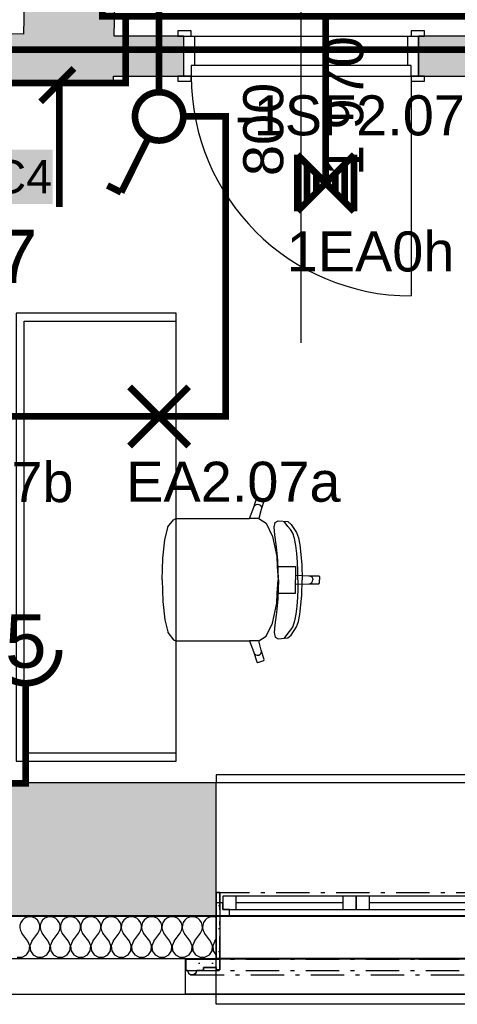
# Model space of a CAD drawing. Extents: x -12025 to 39812, y -30157 to 12.
# Tile 10 of 59: x 19102 to 20743, y -21329 to -17638. Entities that reach past the tile are written whole.
import ezdxf
from ezdxf.enums import TextEntityAlignment as Align

# ---------------------------------------------------------------- set-up
doc = ezdxf.new("R2010")
doc.units = 0
doc.header["$MEASUREMENT"] = 0
doc.linetypes.add('Čerchovaná M', pattern=[225, 125, -42.5, 15, -42.5])
doc.linetypes.add('Čerchovaná S', pattern=[175, 75, -42.5, 15, -42.5])
for name, color, linetype in [('0 (Pozadí)', 254, 'Continuous'), ('OÚ Dukovany nouzové osvětlení', 36, 'Continuous'), ('OÚ Dukovany půdorys kóty 2NP', 7, 'Continuous'), ('OÚ Dukovany půdorys podklad 2NP', 7, 'Continuous'), ('OÚ Dukovany světla', 132, 'Continuous'), ('OÚ Dukovany zásuvky', 92, 'Continuous'), ('Zakladni', 7, 'Continuous')]:
    doc.layers.add(name, color=color, linetype=linetype)
doc.styles.add('Arial', font='txt')
doc.styles.add('Arial_B', font='txt')

# ---------------------------------------------------------------- blocks, each defined once
blk = doc.blocks.new('Zásuvka (2)')
at = {"color": 0, "linetype": 'Continuous', "const_width": 25}
for points in [[(0, -125, -0.414214), (-125, 0)], [(125, 0, -0.414214), (0, -125)]]:
    blk.add_lwpolyline(points, format="xyb", dxfattribs=at)
blk.add_lwpolyline([(0, -250), (0, -125)], dxfattribs=at)
at = {"color": 0, "linetype": 'Continuous', "style": 'Arial'}
blk.add_text('5', height=200, dxfattribs=at).set_placement((0, -66.9), align=Align.CENTER)
blk = doc.blocks.new('Jednopólový vypínač (15)')
at = {"color": 0, "linetype": 'Continuous', "const_width": 25}
for points in [[(0, 90.6, 0.414214), (-90.6, 0)], [(90.6, 0, 0.414214), (0, 90.6)], [(-90.6, 0, 0.414214), (0, -90.6)], [(0, -90.6, 0.414214), (90.6, 0)]]:
    blk.add_lwpolyline(points, format="xyb", dxfattribs=at)
for points in [[(-142.4, -284.9), (-38.8, -77.7)], [(-142.4, -284.9), (-194.2, -259)]]:
    blk.add_lwpolyline(points, dxfattribs=at)
at = {"color": 0, "linetype": 'Continuous', "style": 'Arial'}
blk.add_text('-1SF2.07', height=150, dxfattribs=at).set_placement((285, -71.1))
blk = doc.blocks.new('P_zarovkove_svitidlo (8)')
at = {"color": 0, "linetype": 'Continuous', "const_width": 25}
for points in [[(111, -111), (-111, 111)], [(-111, -111), (111, 111)]]:
    blk.add_lwpolyline(points, dxfattribs=at)
at = {"color": 0, "linetype": 'Continuous', "style": 'Arial'}
blk.add_text('EA2.07a', height=150, dxfattribs=at).set_placement((-123.5, -319.6))
blk = doc.blocks.new('P_zarovkove_svitidlo (9)')
at = {"color": 0, "linetype": 'Continuous', "const_width": 25}
for points in [[(111, -111), (-111, 111)], [(-111, -111), (111, 111)]]:
    blk.add_lwpolyline(points, dxfattribs=at)
at = {"color": 0, "linetype": 'Continuous', "style": 'Arial'}
blk.add_text('EA2.07b', height=150, dxfattribs=at).set_placement((125, -321.1))
blk = doc.blocks.new('(18)')
at = {"color": 7, "linetype": 'Continuous', "const_width": 25}
for points in [[(0, 520), (-125, 395)], [(-55, 460), (-55, 0)]]:
    blk.add_lwpolyline(points, dxfattribs=at)
at = {"layer": '0 (Pozadí)', "linetype": 'Continuous'}
blk.add_solid([(-625.7, 215), (-80.6, 215), (-625.7, 11.5), (-80.6, 11.5)], dxfattribs=at)
at = {"color": 7, "linetype": 'Continuous', "style": 'Arial_B'}
blk.add_text('-1WC4', height=125, dxfattribs=at).set_placement((-625.7, 51.5))
blk = doc.blocks.new('Svítidlo pro nouzové osvětlení (5)')
at = {"color": 0, "linetype": 'Continuous', "const_width": 25}
for points in [[(0, 212.5), (0, 0)], [(106.2, 106.2), (-106.2, -106.2)], [(106.2, -106.2), (-106.2, 106.2)], [(-106.2, 106.2), (-106.2, -106.2)], [(106.2, 106.2), (106.2, -106.2)], [(-70.8, 70.8), (-70.8, -70.8)], [(70.8, 70.8), (70.8, -70.8)], [(-35.4, 35.4), (-35.4, -35.4)], [(35.4, 35.4), (35.4, -35.4)]]:
    blk.add_lwpolyline(points, dxfattribs=at)
at = {"color": 0, "linetype": 'Continuous', "style": 'Arial'}
blk.add_text('1EA0h', height=150, dxfattribs=at).set_placement((-146.6, -331.4))

msp = doc.modelspace()

# ---------------------------------------------------------------- hatches: boundary and pattern name
at = {"layer": 'OÚ Dukovany půdorys podklad 2NP', "linetype": 'Continuous'}
h = msp.add_hatch(dxfattribs=at)
h.set_pattern_fill('OMÍTKA_01', color=21, style=0, pattern_type=2)
h.set_pattern_definition([(0, (0, 0), (0, 86.60254), [0, -50]), (0, (25, 43.3), (0, 86.60254), [0, -50])])
edge = h.paths.add_edge_path()
edge.add_spline(control_points=[(19725.1, -21158.9), (19725.1, -21158.9), (19725.1, -21202), (19725.1, -21202)], knot_values=[0, 0, 0, 0, 1, 1, 1, 1], degree=3, periodic=0)
edge.add_spline(control_points=[(19725.1, -21202), (19725.1, -21202), (19731.6, -21202), (19731.6, -21202)], knot_values=[0, 0, 0, 0, 1, 1, 1, 1], degree=3, periodic=0)
edge.add_spline(control_points=[(19731.6, -21202), (19731.6, -21202), (19735, -21212.2), (19735, -21212.2)], knot_values=[0, 0, 0, 0, 1, 1, 1, 1], degree=3, periodic=0)
edge.add_spline(control_points=[(19735, -21212.2), (19735, -21212.2), (19743.7, -21218.6), (19743.7, -21218.6)], knot_values=[0, 0, 0, 0, 1, 1, 1, 1], degree=3, periodic=0)
edge.add_spline(control_points=[(19743.7, -21218.6), (19743.7, -21218.6), (19754.5, -21218.6), (19754.5, -21218.6)], knot_values=[0, 0, 0, 0, 1, 1, 1, 1], degree=3, periodic=0)
edge.add_spline(control_points=[(19754.5, -21218.6), (19754.5, -21218.6), (19763.2, -21212.2), (19763.2, -21212.2)], knot_values=[0, 0, 0, 0, 1, 1, 1, 1], degree=3, periodic=0)
edge.add_spline(control_points=[(19763.2, -21212.2), (19763.2, -21212.2), (19766.6, -21202), (19766.6, -21202)], knot_values=[0, 0, 0, 0, 1, 1, 1, 1], degree=3, periodic=0)
edge.add_spline(control_points=[(19766.6, -21202), (19766.6, -21202), (19791.5, -21202), (19791.5, -21202)], knot_values=[0, 0, 0, 0, 1, 1, 1, 1], degree=3, periodic=0)
edge.add_spline(control_points=[(19791.5, -21202), (19791.5, -21202), (19791.5, -21190.6), (19791.5, -21190.6)], knot_values=[0, 0, 0, 0, 1, 1, 1, 1], degree=3, periodic=0)
edge.add_spline(control_points=[(19791.5, -21190.6), (19791.5, -21190.6), (19839.4, -21190.6), (19839.4, -21190.6)], knot_values=[0, 0, 0, 0, 1, 1, 1, 1], degree=3, periodic=0)
edge.add_spline(control_points=[(19839.4, -21190.6), (19839.4, -21190.6), (19839.4, -21199.8), (19839.4, -21199.8)], knot_values=[0, 0, 0, 0, 1, 1, 1, 1], degree=3, periodic=0)
edge.add_spline(control_points=[(19839.4, -21199.8), (19839.4, -21199.8), (19852.1, -21199.8), (19852.1, -21199.8)], knot_values=[0, 0, 0, 0, 1, 1, 1, 1], degree=3, periodic=0)
edge.add_spline(control_points=[(19852.1, -21199.8), (19852.1, -21199.8), (19852.1, -20909.6), (19852.1, -20909.6)], knot_values=[0, 0, 0, 0, 1, 1, 1, 1], degree=3, periodic=0)
edge.add_spline(control_points=[(19852.1, -20909.6), (19852.1, -20909.6), (19839.4, -20909.6), (19839.4, -20909.6)], knot_values=[0, 0, 0, 0, 1, 1, 1, 1], degree=3, periodic=0)
edge.add_spline(control_points=[(19839.4, -20909.6), (19839.4, -20909.6), (19839.4, -21158.9), (19839.4, -21158.9)], knot_values=[0, 0, 0, 0, 1, 1, 1, 1], degree=3, periodic=0)
edge.add_spline(control_points=[(19839.4, -21158.9), (19839.4, -21158.9), (19725.1, -21158.9), (19725.1, -21158.9)], knot_values=[0, 0, 0, 0, 1, 1, 1, 1], degree=3, periodic=0)
edge.add_spline(control_points=[(19725.1, -21158.9), (19725.1, -21158.9), (19725.1, -21158.9), (19725.1, -21158.9)], knot_values=[0, 0, 0, 0, 1, 1, 1, 1], degree=3, periodic=0)

# ---------------------------------------------------------------- linework, layer by layer
at = {"layer": 'OÚ Dukovany nouzové osvětlení', "linetype": 'Continuous', "const_width": 25}
msp.add_lwpolyline([(19412.5, -17125), (19412.5, -17625), (20250, -17625), (20250, -18037.5), (20250, -17625), (22125, -17625), (22125, -18162.5), (22125, -17625), (24625, -17625), (24625, -13250), (20375, -12750), (20375, -12912.5)], dxfattribs=at)
at = {"layer": 'OÚ Dukovany půdorys kóty 2NP', "color": 1, "linetype": 'Continuous'}
msp.add_line((20157.7, -18848.9), (20157.7, -17398.9), dxfattribs=at)
at = {"layer": 'OÚ Dukovany půdorys podklad 2NP', "color": 7, "linetype": 'Continuous'}
for p, q in [((19118.9, -17574.9), (19116.8, -17691.8)), ((19456.7, -17698.9), (19458.8, -17580.9)), ((19116.8, -17691.8), (18935.2, -17689.6)), ((19717.7, -17698.9), (19456.7, -17698.9)), ((19717.7, -17698.9), (19695.7, -17698.9)), ((19717.7, -17848.9), (19717.7, -17698.9)), ((19453.4, -17885.8), (19454.1, -17848.9)), ((19454.1, -17848.9), (19717.7, -17848.9)), ((19717.7, -17848.9), (19695.7, -17848.9)), ((18933, -17879.6), (19113.5, -17881.7)), ((19453.4, -17885.8), (19113.5, -17881.7)), ((19838.4, -20498.6), (18719.5, -20498.6)), ((19838.4, -20948.6), (19838.4, -20498.6)), ((19838.4, -20998.6), (19838.4, -20948.6)), ((18719.5, -20998.6), (19838.4, -20998.6))]:
    msp.add_line(p, q, dxfattribs=at)
at = {"layer": 'OÚ Dukovany půdorys podklad 2NP', "color": 1, "linetype": 'Continuous'}
for p, q in [((19745.7, -17679.9), (19695.7, -17679.9)), ((19695.7, -17679.9), (19695.7, -17698.9)), ((19745.7, -17698.9), (19745.7, -17679.9)), ((20619.7, -17679.9), (20569.7, -17679.9)), ((20569.7, -17679.9), (20569.7, -17698.9)), ((20619.7, -17698.9), (20619.7, -17679.9)), ((19695.7, -17698.9), (19745.7, -17698.9)), ((19717.7, -17698.9), (19695.7, -17698.9)), ((19717.7, -17698.9), (19695.7, -17698.9)), ((19717.7, -17698.9), (20597.7, -17698.9)), ((19717.7, -17848.9), (19717.7, -17698.9)), ((19717.7, -17698.9), (19757.7, -17698.9)), ((19717.7, -17848.9), (19717.7, -17698.9)), ((19717.7, -17848.9), (19717.7, -17698.9)), ((19757.7, -17698.9), (19757.7, -17808.9)), ((20557.7, -17808.9), (20557.7, -17698.9)), ((20557.7, -17698.9), (20597.7, -17698.9)), ((20569.7, -17698.9), (20619.7, -17698.9)), ((21158.8, -17698.9), (20597.7, -17698.9)), ((20597.7, -17848.9), (20597.7, -17698.9)), ((20597.7, -17698.9), (20597.7, -17848.9)), ((20597.7, -17848.9), (20597.7, -17698.9)), ((20597.7, -17848.9), (20597.7, -17698.9)), ((20597.7, -17698.9), (20619.7, -17698.9)), ((20597.7, -17698.9), (20619.7, -17698.9)), ((19757.7, -17808.9), (19745.7, -17808.9)), ((19745.7, -17808.9), (19745.7, -17848.9)), ((20569.7, -17808.9), (19745.7, -17808.9)), ((19745.7, -17808.9), (19745.7, -17848.9)), ((20569.7, -17808.9), (20557.7, -17808.9)), ((20569.7, -17848.9), (20569.7, -17808.9)), ((20569.7, -17848.9), (20569.7, -17808.9)), ((19745.7, -17848.9), (19695.7, -17848.9)), ((19695.7, -17848.9), (19695.7, -17867.9)), ((19717.7, -17848.9), (19695.7, -17848.9)), ((19717.7, -17848.9), (19695.7, -17848.9)), ((19717.7, -17848.9), (20597.7, -17848.9)), ((19745.7, -17848.9), (19717.7, -17848.9)), ((19745.7, -17867.9), (19745.7, -17848.9)), ((19745.7, -17848.9), (20569.7, -17848.9)), ((20619.7, -17848.9), (20569.7, -17848.9)), ((20569.7, -17848.9), (20569.7, -17867.9)), ((20569.7, -17848.9), (20569.7, -18672.9)), ((20597.7, -17848.9), (20569.7, -17848.9)), ((20597.7, -17848.9), (21158.8, -17848.9)), ((20597.7, -17848.9), (20619.7, -17848.9)), ((20597.7, -17848.9), (20619.7, -17848.9)), ((20619.7, -17867.9), (20619.7, -17848.9)), ((19695.7, -17867.9), (19745.7, -17867.9)), ((20569.7, -17867.9), (20619.7, -17867.9)), ((19118.3, -18737.6), (19088.3, -18737.6)), ((19688.3, -18737.6), (19118.3, -18737.6)), ((19688.3, -18767.6), (19688.3, -18737.6)), ((19118.3, -20387.4), (19118.3, -18767.6)), ((19118.3, -18767.6), (19688.3, -18767.6)), ((19979.7, -19464.4), (19991.1, -19429)), ((19991.1, -19429), (19994.8, -19427.1)), ((19994.8, -19427.1), (20017.6, -19434.5)), ((20019.5, -19438.3), (20008.1, -19473.8)), ((20017.6, -19434.5), (20019.5, -19438.3)), ((19964, -19507.8), (19979.7, -19464.4)), ((19979.7, -19464.4), (19982.5, -19459.3)), ((19982.5, -19459.3), (19987.1, -19455.6)), ((19987.1, -19455.6), (19992.7, -19454)), ((19992.7, -19454), (19998.5, -19454.7)), ((20008.1, -19473.8), (19998.4, -19507.9)), ((19998.5, -19454.7), (20003.6, -19457.6)), ((20003.6, -19457.6), (20007.2, -19462.2)), ((20007.2, -19462.2), (20008.8, -19467.9)), ((20008.8, -19467.9), (20008.1, -19473.8)), ((19658, -19539.1), (19679.1, -19512.3)), ((19679.1, -19512.3), (19687.7, -19507.8)), ((19687.7, -19507.8), (19718.8, -19507.8)), ((19718.8, -19507.8), (19754.9, -19507.8)), ((19754.9, -19507.8), (19964, -19507.8)), ((19998.2, -19507.8), (19964, -19507.8)), ((19998.2, -19507.8), (19998.4, -19507.9)), ((19998.4, -19507.9), (20026.3, -19525.3)), ((20026.3, -19525.3), (20050.1, -19575)), ((20056.8, -19539.6), (20059.8, -19522.4)), ((20059.8, -19522.4), (20071.4, -19515.7)), ((20071.4, -19515.7), (20107.5, -19519)), ((20096.9, -19522.1), (20094.3, -19518.3)), ((20102, -19528.3), (20096.9, -19522.1)), ((20107.5, -19519), (20120.6, -19529.5)), ((19646.4, -19587.2), (19657.1, -19541.3)), ((19657.1, -19541.3), (19658, -19539.1)), ((20059.4, -19568.5), (20056.8, -19539.6)), ((20108.2, -19537.3), (20102, -19528.3)), ((20118.3, -19549.1), (20108.2, -19537.3)), ((20126, -19562.2), (20118.3, -19549.1)), ((20120.6, -19529.5), (20140.7, -19560.5)), ((20132.2, -19582.6), (20126, -19562.2)), ((20140.7, -19560.5), (20148, -19580.5)), ((19639.3, -19656), (19646.4, -19587.2)), ((20050.1, -19575), (20065.9, -19649.3)), ((20065.2, -19613.8), (20059.4, -19568.5)), ((20137.2, -19608.5), (20132.2, -19582.6)), ((20148, -19580.5), (20152.8, -19606.4)), ((20069.9, -19664.8), (20065.2, -19613.8)), ((20140.9, -19638.5), (20137.2, -19608.5)), ((20152.8, -19606.4), (20159.7, -19679.6)), ((19636.7, -19737.1), (19639.2, -19657)), ((19639.2, -19657), (19639.3, -19656)), ((20065.9, -19649.3), (20068.3, -19686.8)), ((20072.2, -19737.1), (20069.9, -19664.8)), ((20143.4, -19671), (20140.9, -19638.5)), ((20144.9, -19704.3), (20143.4, -19671)), ((20068.3, -19686.8), (20071.5, -19737.1)), ((20068.3, -19686.8), (20107, -19686.8)), ((20107, -19686.8), (20136.9, -19686.8)), ((20136.9, -19686.8), (20136.9, -19720.2)), ((20145.3, -19737.1), (20144.9, -19704.3)), ((20159.7, -19679.6), (20161.9, -19737.1)), ((19636.7, -19737.1), (19639.2, -19817.1)), ((20068.3, -19787.4), (20071.5, -19737.1)), ((20072.2, -19737.1), (20069.9, -19809.4)), ((20136.9, -19720.2), (20136.9, -19737.1)), ((20136.9, -19720.2), (20186.8, -19722)), ((20136.9, -19754), (20136.9, -19737.1)), ((20145.3, -19737.1), (20144.9, -19769.8)), ((20159.7, -19794.6), (20161.9, -19737.1)), ((20186.8, -19722), (20192.5, -19723.1)), ((20186.8, -19722), (20223.7, -19722)), ((20192.5, -19723.1), (20197.4, -19726.4)), ((20197.4, -19726.4), (20200.6, -19731.3)), ((20197.4, -19747.7), (20200.6, -19742.8)), ((20200.6, -19731.3), (20201.8, -19737.1)), ((20200.6, -19742.8), (20201.8, -19737.1)), ((20223.7, -19722), (20226.7, -19725)), ((20226.7, -19725), (20226.7, -19737.1)), ((20226.7, -19749.1), (20226.7, -19737.1)), ((20136.9, -19754), (20186.8, -19752.2)), ((20136.9, -19787.4), (20136.9, -19754)), ((20144.9, -19769.8), (20143.4, -19803.2)), ((20186.8, -19752.2), (20192.5, -19751)), ((20186.8, -19752.2), (20223.7, -19752.2)), ((20192.5, -19751), (20197.4, -19747.7)), ((20223.7, -19752.2), (20226.7, -19749.1)), ((19639.2, -19817.1), (19639.3, -19818.2)), ((19639.3, -19818.2), (19646.4, -19886.9)), ((20069.9, -19809.4), (20065.2, -19860.3)), ((20065.9, -19824.8), (20068.3, -19787.4)), ((20068.3, -19787.4), (20107, -19787.4)), ((20107, -19787.4), (20136.9, -19787.4)), ((20143.4, -19803.2), (20140.9, -19835.6)), ((20152.8, -19867.8), (20159.7, -19794.6)), ((20050.1, -19899.2), (20065.9, -19824.8)), ((20140.9, -19835.6), (20137.2, -19865.6)), ((19646.4, -19886.9), (19657.1, -19932.9)), ((20065.2, -19860.3), (20059.4, -19905.6)), ((20132.2, -19891.5), (20126, -19911.9)), ((20137.2, -19865.6), (20132.2, -19891.5)), ((20140.7, -19913.6), (20148, -19893.7)), ((20148, -19893.7), (20152.8, -19867.8)), ((20026.3, -19948.9), (20050.1, -19899.2)), ((20059.4, -19905.6), (20056.8, -19934.5)), ((20118.3, -19925.1), (20108.2, -19936.8)), ((20126, -19911.9), (20118.3, -19925.1)), ((20120.6, -19944.6), (20140.7, -19913.6)), ((19657.1, -19932.9), (19658, -19935)), ((19658, -19935), (19679.1, -19961.8)), ((19679.1, -19961.8), (19687.7, -19966.3)), ((19687.7, -19966.3), (19718.8, -19966.3)), ((19718.8, -19966.3), (19754.9, -19966.3)), ((19754.9, -19966.3), (19964, -19966.3)), ((19998.2, -19966.3), (19964, -19966.3)), ((19964, -19966.3), (19979.7, -20009.7)), ((19998.2, -19966.3), (19998.4, -19966.2)), ((19998.4, -19966.2), (20026.3, -19948.9)), ((20008.1, -20000.4), (19998.4, -19966.2)), ((20056.8, -19934.5), (20059.8, -19951.8)), ((20059.8, -19951.8), (20071.4, -19958.5)), ((20071.4, -19958.5), (20107.5, -19955.2)), ((20096.9, -19952.1), (20094.3, -19955.8)), ((20102, -19945.8), (20096.9, -19952.1)), ((20108.2, -19936.8), (20102, -19945.8)), ((20107.5, -19955.2), (20120.6, -19944.6)), ((20008.8, -20006.2), (20008.1, -20000.4)), ((20019.5, -20035.8), (20008.1, -20000.4)), ((19979.7, -20009.7), (19982.5, -20014.9)), ((19979.7, -20009.7), (19991.1, -20045.1)), ((19982.5, -20014.9), (19987.1, -20018.5)), ((19987.1, -20018.5), (19992.7, -20020.1)), ((19992.7, -20020.1), (19998.5, -20019.4)), ((19994.8, -20047.1), (20017.6, -20039.6)), ((19998.5, -20019.4), (20003.6, -20016.5)), ((20003.6, -20016.5), (20007.2, -20011.9)), ((20007.2, -20011.9), (20008.8, -20006.2)), ((20017.6, -20039.6), (20019.5, -20035.8)), ((19991.1, -20045.1), (19994.8, -20047.1)), ((19688.3, -20387.4), (19118.3, -20387.4)), ((19688.3, -20417.4), (19688.3, -20387.4)), ((19088.3, -20417.4), (19118.3, -20417.4)), ((19118.3, -20417.4), (19688.3, -20417.4)), ((20888.4, -20468.6), (19838.4, -20468.6)), ((19838.4, -20468.6), (19838.4, -20498.6)), ((20888.4, -20498.6), (19838.4, -20498.6)), ((19838.4, -20948.6), (19838.4, -20498.6)), ((19839.1, -20906.8), (19839.1, -21156.8)), ((19839.1, -20906.8), (19839.1, -20996.8)), ((19839.1, -20906.8), (19839.1, -20996.8)), ((19839.1, -20906.8), (19839.1, -21156.8)), ((19839.4, -20909.6), (19839.4, -21158.9)), ((19852.1, -20909.6), (19839.4, -20909.6)), ((19852.1, -20909.6), (19852.1, -21199.8)), ((19913.4, -20923.6), (19863.4, -20923.6)), ((19863.4, -20923.6), (19863.4, -20973.6)), ((20313.4, -20923.6), (19913.4, -20923.6)), ((19913.4, -20973.6), (19913.4, -20923.6)), ((20313.4, -20923.6), (19913.4, -20923.6)), ((20363.4, -20923.6), (20313.4, -20923.6)), ((20313.4, -20923.6), (20313.4, -20973.6)), ((20413.4, -20923.6), (20363.4, -20923.6)), ((20363.4, -20923.6), (20363.4, -20973.6)), ((20363.4, -20973.6), (20363.4, -20923.6)), ((20813.4, -20923.6), (20413.4, -20923.6)), ((20413.4, -20973.6), (20413.4, -20923.6)), ((20813.4, -20923.6), (20413.4, -20923.6)), ((19863.4, -20948.6), (19838.4, -20948.6)), ((19838.4, -20998.6), (19838.4, -20948.6)), ((19838.4, -20998.6), (19838.4, -20948.6)), ((19863.4, -20973.6), (19863.4, -20948.6)), ((20313.4, -20948.6), (19913.4, -20948.6)), ((20813.4, -20948.6), (20413.4, -20948.6)), ((19839.1, -20996.8), (18501.4, -20996.8)), ((19838.3, -21328.6), (19838.4, -20998.6)), ((20888.4, -20998.6), (19838.4, -20998.6)), ((19838.4, -20998.6), (19888.4, -20998.6)), ((20889.1, -20996.8), (19839.1, -20996.8)), ((19888.4, -20973.6), (19863.4, -20973.6)), ((19863.4, -20973.6), (19913.4, -20973.6)), ((19888.4, -20998.6), (19888.4, -20973.6)), ((19888.4, -20998.6), (20363.4, -20998.6)), ((19913.4, -20973.6), (20313.4, -20973.6)), ((20313.4, -20973.6), (20363.4, -20973.6)), ((20363.4, -20973.6), (20413.4, -20973.6)), ((20363.4, -20998.6), (20838.4, -20998.6)), ((20413.4, -20973.6), (20813.4, -20973.6)), ((32159.3, -21157), (11676.2, -21158.9)), ((18501.4, -21156.8), (19839.1, -21156.8)), ((19724.1, -21158.4), (21003.7, -21158.8)), ((19724.1, -21289.2), (19724.1, -21158.4)), ((19725.1, -21158.9), (19725.1, -21202)), ((19839.4, -21158.9), (19725.1, -21158.9)), ((20889.1, -21156.8), (19839.1, -21156.8)), ((19731.6, -21202), (19725.1, -21202)), ((19731.6, -21202), (19735, -21212.2)), ((19735, -21212.2), (19743.7, -21218.6)), ((19754.5, -21218.6), (19743.7, -21218.6)), ((19763.2, -21212.2), (19754.5, -21218.6)), ((19766.6, -21202), (19763.2, -21212.2)), ((19791.5, -21202), (19766.6, -21202)), ((19791.5, -21190.6), (19791.5, -21202)), ((19839.4, -21190.6), (19791.5, -21190.6)), ((19839.4, -21190.6), (19839.4, -21199.8)), ((19852.1, -21199.8), (19839.4, -21199.8)), ((11541.1, -21291.7), (32292.1, -21289.8)), ((19724.1, -21289.2), (21003.6, -21289.6)), ((20888.3, -21328.6), (19838.3, -21328.6))]:
    msp.add_line(p, q, dxfattribs=at)
at = {"layer": 'OÚ Dukovany půdorys podklad 2NP', "color": 1, "linetype": 'Čerchovaná M'}
for p, q in [((19839.4, -20909.6), (19839.4, -21158.9)), ((19852.1, -20909.6), (19839.4, -20909.6)), ((19839.4, -20909.6), (19839.4, -21158.9)), ((19839.4, -20909.6), (20889.4, -20909.6)), ((19852.1, -21199.8), (19852.1, -20909.6)), ((19725.1, -21158.9), (19725.1, -21202)), ((19839.4, -21158.9), (19725.1, -21158.9)), ((19725.1, -21158.9), (19725.1, -21202)), ((19725.1, -21158.9), (21003.7, -21158.9)), ((19725.1, -21202), (19731.6, -21202)), ((19725.1, -21202), (21003.7, -21202)), ((19731.6, -21202), (19735, -21212.2)), ((19731.6, -21202), (19735, -21212.2)), ((19735, -21212.2), (19743.7, -21218.6)), ((19735, -21212.2), (19743.7, -21218.6)), ((19743.7, -21218.6), (19754.5, -21218.6)), ((19743.7, -21218.6), (20985.1, -21218.6)), ((19754.5, -21218.6), (19763.2, -21212.2)), ((19763.2, -21212.2), (19766.6, -21202)), ((19766.6, -21202), (19791.5, -21202)), ((19791.5, -21202), (19791.5, -21190.6)), ((19791.5, -21190.6), (19839.4, -21190.6)), ((19839.4, -21190.6), (19839.4, -21199.8)), ((19839.4, -21199.8), (19852.1, -21199.8))]:
    msp.add_line(p, q, dxfattribs=at)
at = {"layer": 'OÚ Dukovany půdorys podklad 2NP', "color": 21, "linetype": 'Continuous'}
for p, q in [((19129.6, -21002.1), (19120, -21006.3)), ((19140, -21000.6), (19129.6, -21002.1)), ((19150.4, -21002.1), (19140, -21000.6)), ((19160.1, -21006.3), (19150.4, -21002.1)), ((19205.8, -21002.1), (19196.2, -21006.3)), ((19216.2, -21000.6), (19205.8, -21002.1)), ((19226.6, -21002.1), (19216.2, -21000.6)), ((19236.2, -21006.3), (19226.6, -21002.1)), ((19282, -21002.1), (19272.4, -21006.3)), ((19292.4, -21000.6), (19282, -21002.1)), ((19302.8, -21002.1), (19292.4, -21000.6)), ((19312.4, -21006.3), (19302.8, -21002.1)), ((19358.2, -21002.1), (19348.6, -21006.3)), ((19368.6, -21000.6), (19358.2, -21002.1)), ((19379, -21002.1), (19368.6, -21000.6)), ((19388.6, -21006.3), (19379, -21002.1)), ((19434.4, -21002.1), (19424.8, -21006.3)), ((19444.8, -21000.6), (19434.4, -21002.1)), ((19455.2, -21002.1), (19444.8, -21000.6)), ((19464.8, -21006.3), (19455.2, -21002.1)), ((19510.6, -21002.1), (19501, -21006.3)), ((19521, -21000.6), (19510.6, -21002.1)), ((19531.4, -21002.1), (19521, -21000.6)), ((19541, -21006.3), (19531.4, -21002.1)), ((19586.8, -21002.1), (19577.1, -21006.3)), ((19597.2, -21000.6), (19586.8, -21002.1)), ((19607.6, -21002.1), (19597.2, -21000.6)), ((19617.2, -21006.3), (19607.6, -21002.1)), ((19663, -21002.1), (19653.3, -21006.3)), ((19673.4, -21000.6), (19663, -21002.1)), ((19683.8, -21002.1), (19673.4, -21000.6)), ((19693.4, -21006.3), (19683.8, -21002.1)), ((19739.1, -21002.1), (19729.5, -21006.3)), ((19749.6, -21000.6), (19739.1, -21002.1)), ((19760, -21002.1), (19749.6, -21000.6)), ((19769.6, -21006.3), (19760, -21002.1)), ((19815.3, -21002.1), (19805.7, -21006.3)), ((19825.7, -21000.6), (19815.3, -21002.1)), ((19836.2, -21002.1), (19825.7, -21000.6)), ((19839.1, -21003.4), (19836.2, -21002.1)), ((19102.6, -21031.6), (19102.1, -21042.1)), ((19106, -21021.7), (19102.6, -21031.6)), ((19111.9, -21013), (19106, -21021.7)), ((19120, -21006.3), (19111.9, -21013)), ((19168.2, -21013), (19160.1, -21006.3)), ((19174.1, -21021.7), (19168.2, -21013)), ((19177.5, -21031.6), (19174.1, -21021.7)), ((19178, -21042.1), (19177.5, -21031.6)), ((19178.8, -21031.6), (19178.3, -21042.1)), ((19182.1, -21021.7), (19178.8, -21031.6)), ((19188.1, -21013), (19182.1, -21021.7)), ((19196.2, -21006.3), (19188.1, -21013)), ((19244.3, -21013), (19236.2, -21006.3)), ((19250.3, -21021.7), (19244.3, -21013)), ((19253.7, -21031.6), (19250.3, -21021.7)), ((19254.2, -21042.1), (19253.7, -21031.6)), ((19255, -21031.6), (19254.5, -21042.1)), ((19258.3, -21021.7), (19255, -21031.6)), ((19264.3, -21013), (19258.3, -21021.7)), ((19272.4, -21006.3), (19264.3, -21013)), ((19320.5, -21013), (19312.4, -21006.3)), ((19326.5, -21021.7), (19320.5, -21013)), ((19329.8, -21031.6), (19326.5, -21021.7)), ((19330.4, -21042.1), (19329.8, -21031.6)), ((19331.2, -21031.6), (19330.7, -21042.1)), ((19334.5, -21021.7), (19331.2, -21031.6)), ((19340.5, -21013), (19334.5, -21021.7)), ((19348.6, -21006.3), (19340.5, -21013)), ((19396.7, -21013), (19388.6, -21006.3)), ((19402.7, -21021.7), (19396.7, -21013)), ((19406, -21031.6), (19402.7, -21021.7)), ((19406.5, -21042.1), (19406, -21031.6)), ((19407.4, -21031.6), (19406.9, -21042.1)), ((19410.7, -21021.7), (19407.4, -21031.6)), ((19416.7, -21013), (19410.7, -21021.7)), ((19424.8, -21006.3), (19416.7, -21013)), ((19472.9, -21013), (19464.8, -21006.3)), ((19478.9, -21021.7), (19472.9, -21013)), ((19482.2, -21031.6), (19478.9, -21021.7)), ((19482.7, -21042.1), (19482.2, -21031.6)), ((19483.6, -21031.6), (19483, -21042.1)), ((19486.9, -21021.7), (19483.6, -21031.6)), ((19492.9, -21013), (19486.9, -21021.7)), ((19501, -21006.3), (19492.9, -21013)), ((19549.1, -21013), (19541, -21006.3)), ((19555.1, -21021.7), (19549.1, -21013)), ((19558.4, -21031.6), (19555.1, -21021.7)), ((19558.9, -21042.1), (19558.4, -21031.6)), ((19559.7, -21031.6), (19559.2, -21042.1)), ((19563.1, -21021.7), (19559.7, -21031.6)), ((19569.1, -21013), (19563.1, -21021.7)), ((19577.1, -21006.3), (19569.1, -21013)), ((19625.3, -21013), (19617.2, -21006.3)), ((19631.2, -21021.7), (19625.3, -21013)), ((19634.6, -21031.6), (19631.2, -21021.7)), ((19635.1, -21042.1), (19634.6, -21031.6)), ((19635.9, -21031.6), (19635.4, -21042.1)), ((19639.3, -21021.7), (19635.9, -21031.6)), ((19645.2, -21013), (19639.3, -21021.7)), ((19653.3, -21006.3), (19645.2, -21013)), ((19701.5, -21013), (19693.4, -21006.3)), ((19707.4, -21021.7), (19701.5, -21013)), ((19710.8, -21031.6), (19707.4, -21021.7)), ((19711.3, -21042.1), (19710.8, -21031.6)), ((19712.1, -21031.6), (19711.6, -21042.1)), ((19715.5, -21021.7), (19712.1, -21031.6)), ((19721.4, -21013), (19715.5, -21021.7)), ((19729.5, -21006.3), (19721.4, -21013)), ((19777.7, -21013), (19769.6, -21006.3)), ((19783.6, -21021.7), (19777.7, -21013)), ((19787, -21031.6), (19783.6, -21021.7)), ((19787.5, -21042.1), (19787, -21031.6)), ((19788.3, -21031.6), (19787.8, -21042.1)), ((19791.7, -21021.7), (19788.3, -21031.6)), ((19797.6, -21013), (19791.7, -21021.7)), ((19805.7, -21006.3), (19797.6, -21013)), ((19102.1, -21042.1), (19104.5, -21052.4)), ((19104.5, -21052.4), (19109.6, -21061.6)), ((19132.4, -21092), (19109.6, -21061.6)), ((19147.6, -21092), (19170.5, -21061.6)), ((19170.5, -21061.6), (19175.6, -21052.4)), ((19175.6, -21052.4), (19178, -21042.1)), ((19178.3, -21042.1), (19180.7, -21052.4)), ((19180.7, -21052.4), (19185.7, -21061.6)), ((19208.6, -21092), (19185.7, -21061.6)), ((19223.8, -21092), (19246.7, -21061.6)), ((19246.7, -21061.6), (19251.8, -21052.4)), ((19251.8, -21052.4), (19254.2, -21042.1)), ((19254.5, -21042.1), (19256.8, -21052.4)), ((19256.8, -21052.4), (19261.9, -21061.6)), ((19284.8, -21092), (19261.9, -21061.6)), ((19300, -21092), (19322.9, -21061.6)), ((19322.9, -21061.6), (19328, -21052.4)), ((19328, -21052.4), (19330.4, -21042.1)), ((19330.7, -21042.1), (19333, -21052.4)), ((19333, -21052.4), (19338.1, -21061.6)), ((19361, -21092), (19338.1, -21061.6)), ((19376.2, -21092), (19399.1, -21061.6)), ((19399.1, -21061.6), (19404.2, -21052.4)), ((19404.2, -21052.4), (19406.5, -21042.1)), ((19406.9, -21042.1), (19409.2, -21052.4)), ((19409.2, -21052.4), (19414.3, -21061.6)), ((19437.2, -21092), (19414.3, -21061.6)), ((19452.4, -21092), (19475.3, -21061.6)), ((19475.3, -21061.6), (19480.4, -21052.4)), ((19480.4, -21052.4), (19482.7, -21042.1)), ((19483, -21042.1), (19485.4, -21052.4)), ((19485.4, -21052.4), (19490.5, -21061.6)), ((19513.4, -21092), (19490.5, -21061.6)), ((19528.6, -21092), (19551.5, -21061.6)), ((19551.5, -21061.6), (19556.5, -21052.4)), ((19556.5, -21052.4), (19558.9, -21042.1)), ((19559.2, -21042.1), (19561.6, -21052.4)), ((19561.6, -21052.4), (19566.7, -21061.6)), ((19589.6, -21092.1), (19566.7, -21061.6)), ((19604.8, -21092.1), (19627.6, -21061.6)), ((19627.6, -21061.6), (19632.7, -21052.4)), ((19632.7, -21052.4), (19635.1, -21042.1)), ((19635.4, -21042.1), (19637.8, -21052.4)), ((19637.8, -21052.4), (19642.9, -21061.6)), ((19665.7, -21092.1), (19642.9, -21061.6)), ((19681, -21092.1), (19703.8, -21061.6)), ((19703.8, -21061.6), (19708.9, -21052.4)), ((19708.9, -21052.4), (19711.3, -21042.1)), ((19711.6, -21042.1), (19714, -21052.4)), ((19714, -21052.4), (19719.1, -21061.6)), ((19741.9, -21092.1), (19719.1, -21061.6)), ((19757.2, -21092.1), (19780, -21061.6)), ((19780, -21061.6), (19785.1, -21052.4)), ((19785.1, -21052.4), (19787.5, -21042.1)), ((19787.8, -21042.1), (19790.2, -21052.4)), ((19790.2, -21052.4), (19795.3, -21061.6)), ((19818.1, -21092.1), (19795.3, -21061.6)), ((19139.6, -21109.1), (19132.4, -21092)), ((19137.8, -21127.6), (19139.6, -21109.1)), ((19147.6, -21092), (19140.5, -21109.1)), ((19140.5, -21109.1), (19142.2, -21127.6)), ((19215.8, -21109.2), (19208.6, -21092)), ((19214, -21127.6), (19215.8, -21109.2)), ((19223.8, -21092), (19216.7, -21109.2)), ((19216.7, -21109.2), (19218.4, -21127.6)), ((19292, -21109.2), (19284.8, -21092)), ((19290.2, -21127.6), (19292, -21109.2)), ((19300, -21092), (19292.8, -21109.2)), ((19292.8, -21109.2), (19294.6, -21127.6)), ((19368.2, -21109.2), (19361, -21092)), ((19366.4, -21127.6), (19368.2, -21109.2)), ((19376.2, -21092), (19369, -21109.2)), ((19369, -21109.2), (19370.8, -21127.6)), ((19444.4, -21109.2), (19437.2, -21092)), ((19442.6, -21127.6), (19444.4, -21109.2)), ((19452.4, -21092), (19445.2, -21109.2)), ((19445.2, -21109.2), (19447, -21127.6)), ((19520.5, -21109.2), (19513.4, -21092)), ((19518.8, -21127.6), (19520.5, -21109.2)), ((19528.6, -21092), (19521.4, -21109.2)), ((19521.4, -21109.2), (19523.2, -21127.6)), ((19596.7, -21109.2), (19589.6, -21092.1)), ((19595, -21127.6), (19596.7, -21109.2)), ((19604.8, -21092.1), (19597.6, -21109.2)), ((19597.6, -21109.2), (19599.4, -21127.6)), ((19672.9, -21109.2), (19665.7, -21092.1)), ((19671.2, -21127.6), (19672.9, -21109.2)), ((19681, -21092.1), (19673.8, -21109.2)), ((19673.8, -21109.2), (19675.6, -21127.6)), ((19749.1, -21109.2), (19741.9, -21092.1)), ((19747.4, -21127.6), (19749.1, -21109.2)), ((19757.2, -21092.1), (19750, -21109.2)), ((19750, -21109.2), (19751.7, -21127.6)), ((19825.3, -21109.2), (19818.1, -21092.1)), ((19823.6, -21127.6), (19825.3, -21109.2)), ((19833.4, -21092.1), (19826.2, -21109.2)), ((19826.2, -21109.2), (19827.9, -21127.6)), ((19833.4, -21092.1), (19839.1, -21084.4)), ((19111.2, -21151.8), (19127.6, -21143.1)), ((19127.6, -21143.1), (19137.8, -21127.6)), ((19142.2, -21127.6), (19152.5, -21143.1)), ((19152.5, -21143.1), (19168.8, -21151.8)), ((19187.4, -21151.8), (19203.8, -21143.1)), ((19203.8, -21143.1), (19214, -21127.6)), ((19218.4, -21127.6), (19228.7, -21143.1)), ((19228.7, -21143.1), (19245, -21151.8)), ((19263.6, -21151.8), (19279.9, -21143.1)), ((19279.9, -21143.1), (19290.2, -21127.6)), ((19294.6, -21127.6), (19304.9, -21143.1)), ((19304.9, -21143.1), (19321.2, -21151.8)), ((19339.8, -21151.8), (19356.1, -21143.1)), ((19356.1, -21143.1), (19366.4, -21127.6)), ((19370.8, -21127.6), (19381.1, -21143.1)), ((19381.1, -21143.1), (19397.4, -21151.9)), ((19416, -21151.9), (19432.3, -21143.1)), ((19432.3, -21143.1), (19442.6, -21127.6)), ((19447, -21127.6), (19457.3, -21143.1)), ((19457.3, -21143.1), (19473.6, -21151.9)), ((19492.2, -21151.9), (19508.5, -21143.1)), ((19508.5, -21143.1), (19518.8, -21127.6)), ((19523.2, -21127.6), (19533.4, -21143.1)), ((19533.4, -21143.1), (19549.8, -21151.9)), ((19568.4, -21151.9), (19584.7, -21143.1)), ((19584.7, -21143.1), (19595, -21127.6)), ((19599.4, -21127.6), (19609.6, -21143.1)), ((19609.6, -21143.1), (19626, -21151.9)), ((19644.5, -21151.9), (19660.9, -21143.1)), ((19660.9, -21143.1), (19671.2, -21127.6)), ((19675.6, -21127.6), (19685.8, -21143.1)), ((19685.8, -21143.1), (19702.2, -21151.9)), ((19720.7, -21151.9), (19737.1, -21143.1)), ((19737.1, -21143.1), (19747.4, -21127.6)), ((19751.7, -21127.6), (19762, -21143.1)), ((19762, -21143.1), (19778.4, -21151.9)), ((19796.9, -21151.9), (19813.3, -21143.1)), ((19813.3, -21143.1), (19823.6, -21127.6)), ((19827.9, -21127.6), (19838.2, -21143.1)), ((19838.2, -21143.1), (19839.1, -21143.6)), ((19092.7, -21151.8), (19111.2, -21151.8)), ((19168.8, -21151.8), (19187.4, -21151.8)), ((19245, -21151.8), (19263.6, -21151.8)), ((19321.2, -21151.8), (19339.8, -21151.8)), ((19397.4, -21151.9), (19416, -21151.9)), ((19473.6, -21151.9), (19492.2, -21151.9)), ((19549.8, -21151.9), (19568.4, -21151.9)), ((19626, -21151.9), (19644.5, -21151.9)), ((19702.2, -21151.9), (19720.7, -21151.9)), ((19778.4, -21151.9), (19796.9, -21151.9))]:
    msp.add_line(p, q, dxfattribs=at)
at = {"layer": 'OÚ Dukovany půdorys podklad 2NP', "color": 1, "linetype": 'Čerchovaná S'}
msp.add_line((19724.1, -21158.5), (21003.7, -21158.9), dxfattribs=at)
at = {"layer": 'OÚ Dukovany půdorys podklad 2NP', "color": 1, "linetype": 'Continuous'}
msp.add_lwpolyline([(19088.3, -18737.6), (19088.3, -20417.4), (19688.3, -20417.4), (19688.3, -18737.6)], close=True, dxfattribs=at)
msp.add_arc((20569.7, -17848.9), 824, -180, -90, dxfattribs=at)
at = {"layer": 'OÚ Dukovany půdorys podklad 2NP', "color": 254, "linetype": 'Continuous'}
for points in [[(19116.8, -17691.8), (19456.8, -17695.8), (19118.9, -17574.9), (19458.8, -17580.9)], [(18935.2, -17689.6), (18933, -17879.6), (19116.8, -17691.8), (19113.5, -17881.7)], [(19116.8, -17691.8), (19113.5, -17881.7), (19452.4, -17885.2), (19452.4, -17885.8)], [(19456.8, -17695.8), (19116.8, -17691.8), (19453.5, -17883.8), (19450, -17883.8)], [(19454.1, -17848.9), (19717.7, -17848.9), (19456.7, -17698.9), (19717.7, -17698.9)], [(19450, -17883.8), (19453.4, -17885.8), (19453.5, -17883.8)], [(19452.4, -17885.8), (19453.4, -17885.8), (19452.4, -17885.2)], [(18719.5, -20498.6), (18719.5, -20998.6), (19838.4, -20498.6), (19838.4, -20998.6)]]:
    msp.add_solid(points, dxfattribs=at)
at = {"layer": 'OÚ Dukovany půdorys podklad 2NP', "color": 9, "linetype": 'Continuous'}
msp.add_solid([(21158.8, -17698.9), (20597.7, -17698.9), (21158.8, -17848.9), (20597.7, -17848.9)], dxfattribs=at)
at = {"layer": 'OÚ Dukovany světla', "linetype": 'Continuous', "const_width": 25}
for points in [[(19625, -17909.4), (19625, -16750), (19660.5, -16750)], [(19625, -17750), (16500, -17750), (16500, -17875), (15000, -17875), (15000, -17909.4)], [(22750, -17909.4), (22250, -17909.4), (22250, -17750), (19625, -17750), (19625, -17909.4)], [(19715.6, -18000), (19875, -18000), (19875, -18562.5), (19875, -19125), (19625, -19125)], [(19625, -19125), (18375, -19125)]]:
    msp.add_lwpolyline(points, dxfattribs=at)
at = {"layer": 'OÚ Dukovany zásuvky', "linetype": 'Continuous', "const_width": 25}
for points in [[(18500, -17875), (19500, -17875), (19500, -17625)], [(17000, -20375), (17000, -20500), (18125, -20500), (19125, -20500), (19125, -20250)]]:
    msp.add_lwpolyline(points, dxfattribs=at)

# ---------------------------------------------------------------- block references
at = {"layer": 'OÚ Dukovany nouzové osvětlení', "linetype": 'Continuous'}
msp.add_blockref('Svítidlo pro nouzové osvětlení (5)', (20250, -18250), dxfattribs=at)
at = {"layer": 'OÚ Dukovany světla', "linetype": 'Continuous'}
for name, p in [('Jednopólový vypínač (15)', (19625, -18000)), ('P_zarovkove_svitidlo (9)', (18375, -19125)), ('P_zarovkove_svitidlo (8)', (19625, -19125))]:
    msp.add_blockref(name, p, dxfattribs=at)
at = {"layer": 'OÚ Dukovany zásuvky', "linetype": 'Continuous'}
msp.add_blockref('Zásuvka (2)', (19125, -20000), dxfattribs=at)
at = {"layer": 'Zakladni', "color": 7, "linetype": 'Continuous'}
msp.add_blockref('(18)', (19305.7, -18340), dxfattribs=at)

# ---------------------------------------------------------------- texts
at = {"layer": 'OÚ Dukovany půdorys kóty 2NP', "color": 7, "linetype": 'Continuous', "style": 'Arial'}
for s, p in [('1\xa0970', (20390.5, -18223.8)), ('800', (20090.5, -18223.8))]:
    msp.add_text(s, height=150, rotation=90, dxfattribs=at).set_placement(p)
at = {"layer": 'Zakladni', "color": 7, "linetype": 'Continuous', "style": 'Arial'}
msp.add_text('2.07', height=200, dxfattribs=at).set_placement((18625, -18625))

doc.saveas('drawing.dxf')
